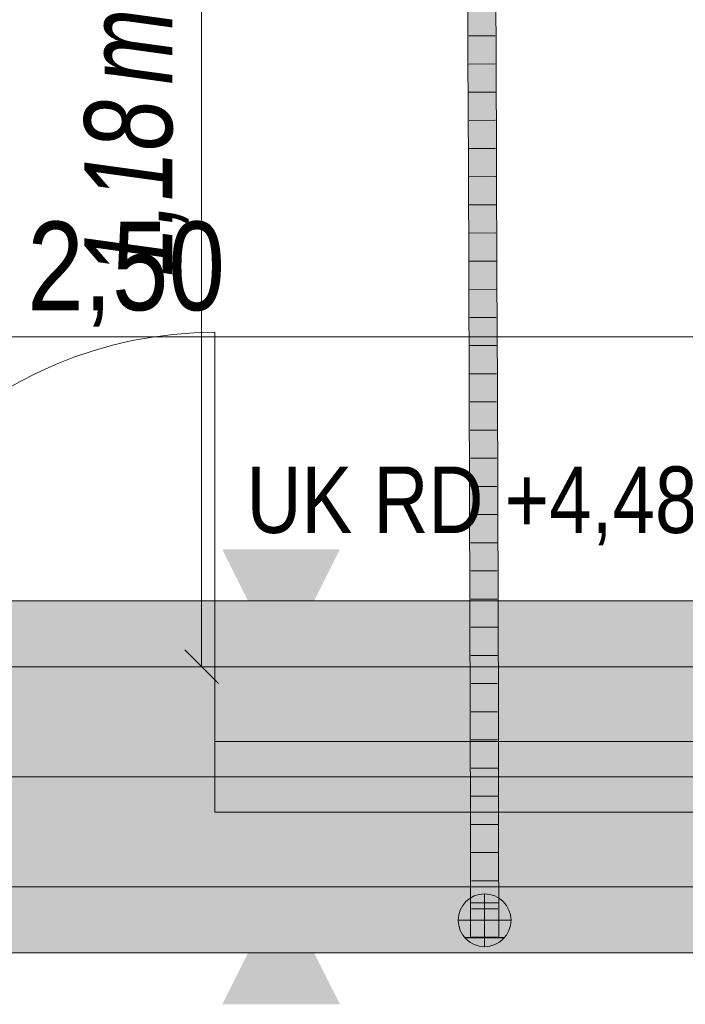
# Model space of a CAD drawing. Extents: x -620 to 300, y 62 to 1162.
# Tile 135 of 256: x -13 to 2, y 829 to 852. Entities that reach past the tile are written whole.
import ezdxf
from ezdxf.lldxf.tags import DXFTag

# ---------------------------------------------------------------- set-up
doc = ezdxf.new("R2010")
doc.units = 0
doc.layers.get('0').update_dxf_attribs({"lineweight": 13})
for name, color, linetype, lineweight, true_color in [('00_Beschriftung UZ', 3, 'Continuous', 35, 0x00ff00), ('30 -34 Innenwände- 4 Türen_Fenster', 7, 'Continuous', 15, 0x9955ff), ('30 -35 Decken- 1 Konstruktion-Träger- Stahlbeton', 7, 'Continuous', 13, 0x33aa00), ('30 -35 Decken- 2.1 Treppen Innen 2D', 7, 'Continuous', 9, 0x599559), ('70 -76 Bemaßung- 2 Allgemein', 9, 'Continuous', 5, 0x808080), ('E_Aussparung Bemaßung', 5, 'Continuous', 9, 0x0000ff), ('E_Leerrohr 25', 7, 'Continuous', 5, 0xff8000), ('E_Leerrohr 25-Shading', 7, 'Continuous', 9, 0xff8000), ('E_Leerrohr 32', 7, 'Continuous', 9, 0x00b300), ('E_Leerrohr 32-Shading', 7, 'Continuous', 9, 0x00b300), ('E_Leerrohrdose 32', 7, 'Continuous', 9, 0x99ff99), ('iwb_Schraffur_Unterzug', 7, 'Continuous', 5, 0xffffcc)]:
    doc.layers.add(name, color=color, linetype=linetype, lineweight=lineweight, true_color=true_color)
doc.layers.add('70 -71 Achsen- 1 Gebäudeachsen', color=7, linetype='STRICHPUNKT2-A06G94XR8I', lineweight=18)
doc.styles.get("Standard").update_dxf_attribs({"font": 'ARIALN.TTF'})
tags = doc.linetypes.add('fein_strichliert-A06G94XS8I', pattern=[4, 1, -2, 1]).pattern_tags.tags
tags[8:9] = [DXFTag(74, 4), DXFTag(75, 0), DXFTag(340, '0'), DXFTag(46, 0.0), DXFTag(50, 0.0), DXFTag(44, 0.0), DXFTag(45, 0.0)]
tags[6:7] = [DXFTag(74, 4), DXFTag(75, 0), DXFTag(340, '0'), DXFTag(46, 0.0), DXFTag(50, 0.0), DXFTag(44, 0.0), DXFTag(45, 0.0)]
tags[4:5] = [DXFTag(74, 4), DXFTag(75, 0), DXFTag(340, '0'), DXFTag(46, 0.0), DXFTag(50, 0.0), DXFTag(44, 0.0), DXFTag(45, 0.0)]
tags = doc.linetypes.add('STRICHPUNKT2', pattern=[12.7, 6.35, -3.175, 0, -3.175]).pattern_tags.tags
tags[10:11] = [DXFTag(74, 4), DXFTag(75, 0), DXFTag(340, '0'), DXFTag(46, 0.0), DXFTag(50, 0.0), DXFTag(44, 0.0), DXFTag(45, 0.0)]
tags[8:9] = [DXFTag(74, 4), DXFTag(75, 0), DXFTag(340, '0'), DXFTag(46, 0.0), DXFTag(50, 0.0), DXFTag(44, 0.0), DXFTag(45, 0.0)]
tags[6:7] = [DXFTag(74, 4), DXFTag(75, 0), DXFTag(340, '0'), DXFTag(46, 0.0), DXFTag(50, 0.0), DXFTag(44, 0.0), DXFTag(45, 0.0)]
tags[4:5] = [DXFTag(74, 4), DXFTag(75, 0), DXFTag(340, '0'), DXFTag(46, 0.0), DXFTag(50, 0.0), DXFTag(44, 0.0), DXFTag(45, 0.0)]
tags = doc.linetypes.add('STRICHPUNKT2-A06G94XR8I', pattern=[12.7, 6.35, -3.175, 0, -3.175]).pattern_tags.tags
tags[10:11] = [DXFTag(74, 4), DXFTag(75, 0), DXFTag(340, '0'), DXFTag(46, 0.0), DXFTag(50, 0.0), DXFTag(44, 0.0), DXFTag(45, 0.0)]
tags[8:9] = [DXFTag(74, 4), DXFTag(75, 0), DXFTag(340, '0'), DXFTag(46, 0.0), DXFTag(50, 0.0), DXFTag(44, 0.0), DXFTag(45, 0.0)]
tags[6:7] = [DXFTag(74, 4), DXFTag(75, 0), DXFTag(340, '0'), DXFTag(46, 0.0), DXFTag(50, 0.0), DXFTag(44, 0.0), DXFTag(45, 0.0)]
tags[4:5] = [DXFTag(74, 4), DXFTag(75, 0), DXFTag(340, '0'), DXFTag(46, 0.0), DXFTag(50, 0.0), DXFTag(44, 0.0), DXFTag(45, 0.0)]

# ---------------------------------------------------------------- blocks, each defined once
blk = doc.blocks.new('Shading-A06G94WX8I', base_point=(-2.389, 831.592))
at = {"layer": 'E_Leerrohr 25-Shading', "color": 31, "true_color": 0xecb67f}
for points in [[(-2.389, 831.592), (-2.669, 831.592), (-2.389, 830.804), (-2.669, 830.804)], [(-2.349, 830.804), (-2.349, 831.592), (-2.389, 830.804), (-2.389, 831.592)], [(-2.029, 831.592), (-2.349, 831.592), (-2.029, 830.804), (-2.349, 830.804)]]:
    blk.add_solid(points, dxfattribs=at)
at = {"layer": 'E_Leerrohr 25-Shading', "color": 43, "true_color": 0xd7ab7f}
for points in [[(-2.667, 830.804), (-2.799, 830.804), (-2.667, 830.792), (-2.799, 830.792)], [(-2.014, 830.804), (-2.03, 830.804), (-2.014, 830.792), (-2.03, 830.792)], [(-1.965, 830.792), (-1.965, 830.804), (-2.014, 830.792), (-2.014, 830.804)], [(-1.899, 830.792), (-1.899, 830.804), (-1.965, 830.792), (-1.965, 830.804)]]:
    blk.add_solid(points, dxfattribs=at)
at = {"layer": 'E_Leerrohr 25-Shading', "color": 31, "true_color": 0xfabd7f}
for points in [[(-2.51, 830.804), (-2.667, 830.804), (-2.51, 830.792), (-2.667, 830.792)], [(-2.497, 830.792), (-2.497, 830.804), (-2.51, 830.792), (-2.51, 830.804)], [(-2.497, 830.792), (-2.389, 830.792), (-2.497, 830.804), (-2.389, 830.804)], [(-2.389, 830.792), (-2.349, 830.792), (-2.389, 830.804), (-2.349, 830.804)], [(-2.03, 830.804), (-2.349, 830.804), (-2.03, 830.792), (-2.349, 830.792)]]:
    blk.add_solid(points, dxfattribs=at)
blk = doc.blocks.new('Shading-A06G94WZ8I', base_point=(-2.405, 830.804))
at = {"layer": 'E_Leerrohr 32-Shading', "color": 83, "true_color": 0x7fbd7f}
for points in [[(-2.727, 853.369), (-2.736, 853.369), (-2.713, 850.861), (-2.728, 850.861)], [(-2.634, 850.862), (-2.642, 853.369), (-2.713, 850.861), (-2.727, 853.369)], [(-2.144, 853.37), (-2.19, 853.37), (-2.13, 850.863), (-2.182, 850.863)], [(-2.088, 850.863), (-2.096, 853.371), (-2.13, 850.863), (-2.144, 853.37)], [(-2.713, 850.861), (-2.728, 850.861), (-2.697, 848.354), (-2.718, 848.354)], [(-2.625, 848.354), (-2.634, 850.862), (-2.697, 848.354), (-2.713, 850.861)], [(-2.13, 850.863), (-2.182, 850.863), (-2.114, 848.356), (-2.172, 848.356)], [(-2.078, 848.356), (-2.088, 850.863), (-2.114, 848.356), (-2.13, 850.863)], [(-2.697, 848.354), (-2.718, 848.354), (-2.68, 845.847), (-2.709, 845.847)], [(-2.615, 845.847), (-2.625, 848.354), (-2.68, 845.847), (-2.697, 848.354)], [(-2.114, 848.356), (-2.172, 848.356), (-2.097, 845.849), (-2.162, 845.849)], [(-2.069, 845.849), (-2.078, 848.356), (-2.097, 845.849), (-2.114, 848.356)], [(-2.68, 845.847), (-2.709, 845.847), (-2.663, 843.339), (-2.699, 843.339)], [(-2.605, 843.34), (-2.615, 845.847), (-2.663, 843.339), (-2.68, 845.847)], [(-2.097, 845.849), (-2.162, 845.849), (-2.08, 843.342), (-2.152, 843.341)], [(-2.059, 843.342), (-2.069, 845.849), (-2.08, 843.342), (-2.097, 845.849)], [(-2.663, 843.339), (-2.699, 843.339), (-2.648, 840.832), (-2.689, 840.832)], [(-2.596, 840.833), (-2.605, 843.34), (-2.648, 840.832), (-2.663, 843.339)], [(-2.08, 843.342), (-2.152, 843.341), (-2.064, 840.834), (-2.143, 840.834)], [(-2.049, 840.834), (-2.059, 843.342), (-2.064, 840.834), (-2.08, 843.342)], [(-2.648, 840.832), (-2.689, 840.832), (-2.634, 838.325), (-2.681, 838.325)], [(-2.587, 838.325), (-2.596, 840.833), (-2.634, 838.325), (-2.648, 840.832)], [(-2.064, 840.834), (-2.143, 840.834), (-2.05, 838.327), (-2.135, 838.327)], [(-2.041, 838.327), (-2.049, 840.834), (-2.05, 838.327), (-2.064, 840.834)], [(-2.634, 838.325), (-2.681, 838.325), (-2.622, 835.818), (-2.675, 835.818)], [(-2.581, 835.818), (-2.587, 838.325), (-2.622, 835.818), (-2.634, 838.325)], [(-2.05, 838.327), (-2.135, 838.327), (-2.039, 835.819), (-2.128, 835.819)], [(-2.035, 835.819), (-2.041, 838.327), (-2.039, 835.819), (-2.05, 838.327)], [(-2.622, 835.818), (-2.675, 835.818), (-2.615, 833.311), (-2.67, 833.311)], [(-2.577, 833.311), (-2.581, 835.818), (-2.615, 833.311), (-2.622, 835.818)], [(-2.039, 835.819), (-2.128, 835.819), (-2.031, 833.312), (-2.124, 833.312)], [(-2.03, 833.312), (-2.035, 835.819), (-2.031, 833.312), (-2.039, 835.819)], [(-2.577, 833.311), (-2.67, 833.311), (-2.575, 830.804), (-2.669, 830.804)], [(-2.029, 830.804), (-2.031, 833.312), (-2.122, 830.804), (-2.124, 833.312)], [(-2.029, 830.804), (-2.03, 833.312), (-2.031, 833.312)]]:
    blk.add_solid(points, dxfattribs=at)
at = {"layer": 'E_Leerrohr 32-Shading', "color": 83, "true_color": 0x7fd57f}
for points in [[(-2.627, 850.862), (-2.636, 853.369), (-2.633, 850.862), (-2.642, 853.369)], [(-2.642, 853.369), (-2.634, 850.862), (-2.633, 850.862)], [(-2.617, 850.862), (-2.624, 853.369), (-2.627, 850.862), (-2.636, 853.369)], [(-2.601, 850.862), (-2.605, 853.369), (-2.617, 850.862), (-2.624, 853.369)], [(-2.578, 850.862), (-2.578, 853.369), (-2.601, 850.862), (-2.605, 853.369)], [(-2.578, 850.862), (-2.443, 850.862), (-2.578, 853.369), (-2.437, 853.37)], [(-2.443, 850.862), (-2.422, 850.862), (-2.437, 853.37), (-2.425, 853.37)], [(-2.408, 850.862), (-2.416, 853.37), (-2.422, 850.862), (-2.425, 853.37)], [(-2.368, 853.37), (-2.416, 853.37), (-2.366, 850.862), (-2.408, 850.862)], [(-2.366, 850.862), (-2.307, 850.863), (-2.368, 853.37), (-2.301, 853.37)], [(-2.307, 850.863), (-2.182, 850.863), (-2.301, 853.37), (-2.19, 853.37)], [(-2.633, 850.862), (-2.634, 850.862), (-2.623, 848.354), (-2.625, 848.354)], [(-2.619, 848.354), (-2.627, 850.862), (-2.623, 848.354), (-2.633, 850.862)], [(-2.611, 848.354), (-2.617, 850.862), (-2.619, 848.354), (-2.627, 850.862)], [(-2.598, 848.354), (-2.601, 850.862), (-2.611, 848.354), (-2.617, 850.862)], [(-2.578, 848.354), (-2.578, 850.862), (-2.598, 848.354), (-2.601, 850.862)], [(-2.578, 848.354), (-2.45, 848.355), (-2.578, 850.862), (-2.443, 850.862)], [(-2.45, 848.355), (-2.42, 848.355), (-2.443, 850.862), (-2.422, 850.862)], [(-2.398, 848.355), (-2.408, 850.862), (-2.42, 848.355), (-2.422, 850.862)], [(-2.366, 850.862), (-2.408, 850.862), (-2.363, 848.355), (-2.398, 848.355)], [(-2.363, 848.355), (-2.313, 848.355), (-2.366, 850.862), (-2.307, 850.863)], [(-2.313, 848.355), (-2.172, 848.356), (-2.307, 850.863), (-2.182, 850.863)], [(-2.623, 848.354), (-2.625, 848.354), (-2.614, 845.847), (-2.615, 845.847)], [(-2.612, 845.847), (-2.619, 848.354), (-2.614, 845.847), (-2.623, 848.354)], [(-2.606, 845.847), (-2.611, 848.354), (-2.612, 845.847), (-2.619, 848.354)], [(-2.595, 845.847), (-2.598, 848.354), (-2.606, 845.847), (-2.611, 848.354)], [(-2.578, 845.847), (-2.578, 848.354), (-2.595, 845.847), (-2.598, 848.354)], [(-2.578, 845.847), (-2.457, 845.848), (-2.578, 848.354), (-2.45, 848.355)], [(-2.457, 845.848), (-2.417, 845.848), (-2.45, 848.355), (-2.42, 848.355)], [(-2.389, 845.848), (-2.398, 848.355), (-2.417, 845.848), (-2.42, 848.355)], [(-2.363, 848.355), (-2.398, 848.355), (-2.36, 845.848), (-2.389, 845.848)], [(-2.36, 845.848), (-2.32, 845.848), (-2.363, 848.355), (-2.313, 848.355)], [(-2.32, 845.848), (-2.162, 845.849), (-2.313, 848.355), (-2.172, 848.356)], [(-2.612, 845.847), (-2.615, 845.847), (-2.604, 843.34), (-2.605, 843.34)], [(-2.6, 843.34), (-2.606, 845.847), (-2.604, 843.34), (-2.612, 845.847)], [(-2.592, 843.34), (-2.595, 845.847), (-2.6, 843.34), (-2.606, 845.847)], [(-2.578, 843.34), (-2.578, 845.847), (-2.592, 843.34), (-2.595, 845.847)], [(-2.578, 843.34), (-2.464, 843.34), (-2.578, 845.847), (-2.457, 845.848)], [(-2.464, 843.34), (-2.414, 843.34), (-2.457, 845.848), (-2.417, 845.848)], [(-2.379, 843.341), (-2.389, 845.848), (-2.414, 843.34), (-2.417, 845.848)], [(-2.36, 845.848), (-2.389, 845.848), (-2.357, 843.341), (-2.379, 843.341)], [(-2.357, 843.341), (-2.327, 843.341), (-2.36, 845.848), (-2.32, 845.848)], [(-2.327, 843.341), (-2.152, 843.341), (-2.32, 845.848), (-2.162, 845.849)], [(-2.604, 843.34), (-2.605, 843.34), (-2.596, 840.833)], [(-2.594, 840.833), (-2.6, 843.34), (-2.596, 840.833), (-2.604, 843.34)], [(-2.588, 840.833), (-2.592, 843.34), (-2.594, 840.833), (-2.6, 843.34)], [(-2.578, 840.833), (-2.578, 843.34), (-2.588, 840.833), (-2.592, 843.34)], [(-2.578, 840.833), (-2.47, 840.833), (-2.578, 843.34), (-2.464, 843.34)], [(-2.47, 840.833), (-2.411, 840.833), (-2.464, 843.34), (-2.414, 843.34)], [(-2.369, 840.833), (-2.379, 843.341), (-2.411, 840.833), (-2.414, 843.34)], [(-2.357, 843.341), (-2.379, 843.341), (-2.355, 840.833), (-2.369, 840.833)], [(-2.143, 840.834), (-2.152, 843.341), (-2.355, 840.833), (-2.357, 843.341)], [(-2.594, 840.833), (-2.596, 840.833), (-2.587, 838.325)], [(-2.585, 838.325), (-2.588, 840.833), (-2.587, 838.325), (-2.594, 840.833)], [(-2.578, 838.325), (-2.578, 840.833), (-2.585, 838.325), (-2.588, 840.833)], [(-2.578, 838.325), (-2.476, 838.326), (-2.578, 840.833), (-2.47, 840.833)], [(-2.476, 838.326), (-2.409, 838.326), (-2.47, 840.833), (-2.411, 840.833)], [(-2.361, 838.326), (-2.369, 840.833), (-2.409, 838.326), (-2.411, 840.833)], [(-2.355, 840.833), (-2.369, 840.833), (-2.352, 838.326), (-2.361, 838.326)], [(-2.135, 838.327), (-2.143, 840.834), (-2.352, 838.326), (-2.355, 840.833)], [(-2.585, 838.325), (-2.587, 838.325), (-2.581, 835.818)], [(-2.578, 835.818), (-2.578, 838.325), (-2.581, 835.818), (-2.585, 838.325)], [(-2.578, 835.818), (-2.481, 835.818), (-2.578, 838.325), (-2.476, 838.326)], [(-2.481, 835.818), (-2.407, 835.819), (-2.476, 838.326), (-2.409, 838.326)], [(-2.355, 835.819), (-2.361, 838.326), (-2.407, 835.819), (-2.409, 838.326)], [(-2.135, 838.327), (-2.361, 838.326), (-2.128, 835.819), (-2.355, 835.819)], [(-2.578, 835.818), (-2.581, 835.818), (-2.577, 833.311)], [(-2.577, 833.311), (-2.484, 833.311), (-2.578, 835.818), (-2.481, 835.818)], [(-2.484, 833.311), (-2.406, 833.311), (-2.481, 835.818), (-2.407, 835.819)], [(-2.35, 833.311), (-2.355, 835.819), (-2.406, 833.311), (-2.407, 835.819)], [(-2.128, 835.819), (-2.355, 835.819), (-2.124, 833.312), (-2.35, 833.311)], [(-2.484, 833.311), (-2.577, 833.311), (-2.485, 830.804), (-2.575, 830.804)], [(-2.405, 830.804), (-2.406, 833.311), (-2.485, 830.804), (-2.484, 833.311)], [(-2.349, 830.804), (-2.35, 833.311), (-2.405, 830.804), (-2.406, 833.311)], [(-2.124, 833.312), (-2.35, 833.311), (-2.122, 830.804), (-2.349, 830.804)]]:
    blk.add_solid(points, dxfattribs=at)
blk = doc.blocks.new('Referenz-A06G94XT8I')
at = {"layer": '00_Beschriftung UZ', "color": 0, "lineweight": -2}
for points in [[(-8.307, 839.624), (-6.975, 836.953), (-5.637, 839.622)], [(-8.307, 829.283), (-6.975, 831.953), (-5.637, 829.285)]]:
    blk.add_solid(points, dxfattribs=at)
at = {"layer": '30 -34 Innenwände- 4 Türen_Fenster', "color": 0, "linetype": 'fein_strichliert-A06G94XS8I', "lineweight": -2, "ltscale": 0.13}
for p, q in [((-8.48, 835.253), (-8.48, 844.553)), ((-35.58, 836.953), (14.42, 836.953)), ((-35.58, 831.953), (14.42, 831.953))]:
    blk.add_line(p, q, dxfattribs=at)
at = {"layer": '30 -34 Innenwände- 4 Türen_Fenster', "color": 0, "linetype": 'Continuous', "lineweight": -2, "ltscale": 0.13}
for p, q in [((-8.48, 835.253), (14.42, 835.253)), ((-8.48, 833.653), (-8.48, 835.253)), ((14.42, 833.653), (-8.48, 833.653))]:
    blk.add_line(p, q, dxfattribs=at)
at = {"layer": '30 -34 Innenwände- 4 Türen_Fenster', "color": 0, "linetype": 'fein_strichliert-A06G94XS8I', "lineweight": -2, "ltscale": 0.13}
blk.add_ellipse((-8.48, 835.253), major_axis=(0, 9.3), ratio=1, start_param=0, end_param=1.570796, dxfattribs=at)
at = {"layer": '30 -35 Decken- 1 Konstruktion-Träger- Stahlbeton', "color": 0, "linetype": 'fein_strichliert-A06G94XS8I', "lineweight": -2, "ltscale": 0.13}
for p, q in [((35.42, 838.453), (-45.58, 838.453)), ((35.42, 830.453), (-45.58, 830.453))]:
    blk.add_line(p, q, dxfattribs=at)
at = {"layer": '30 -35 Decken- 2.1 Treppen Innen 2D', "color": 0, "linetype": 'fein_strichliert-A06G94XS8I', "lineweight": -2, "ltscale": 0.13}
blk.add_line((-40.58, 836.953), (36.92, 836.953), dxfattribs=at)
at = {"layer": '70 -71 Achsen- 1 Gebäudeachsen', "color": 0, "linetype": 'STRICHPUNKT2-A06G94XR8I', "lineweight": -2, "ltscale": 0.13}
blk.add_line((-538.631, 834.453), (76.501, 834.453), dxfattribs=at)
at = {"layer": '70 -76 Bemaßung- 2 Allgemein', "color": 0, "linetype": 'Continuous', "lineweight": -2, "ltscale": 0.13}
blk.add_line((13.36, 844.453), (-34.519, 844.453), dxfattribs=at)
at = {"layer": '00_Beschriftung UZ', "color": 0, "linetype": 'ByBlock', "lineweight": -2, "ltscale": 0.13, "insert": (-7.756, 841.504), "char_height": 1.51033, "attachment_point": 1}
blk.add_mtext('{\\fArial Narrow;UK RD +4,48m/4,48m}', dxfattribs=at)
at = {"layer": '70 -76 Bemaßung- 2 Allgemein', "color": 0, "linetype": 'Continuous', "lineweight": -2, "ltscale": 0.13, "insert": (-12.738, 847.069), "char_height": 2.01377, "attachment_point": 1}
blk.add_mtext('{\\fArial Narrow;2,50}', dxfattribs=at)
blk = doc.blocks.new('Referenz-A06G94XV8I')
at = {"layer": 'iwb_Schraffur_Unterzug', "linetype": 'Continuous', "ltscale": 0.13}
for points in [[(-538.631, 838.453), (76.501, 838.453), (76.501, 837.533)], [(-538.631, 838.453), (76.501, 837.533), (-538.631, 836.285)], [(-538.631, 836.285), (76.501, 837.533), (76.501, 831.374)], [(-538.631, 836.285), (76.501, 831.374), (-538.631, 832.622)], [(-538.631, 832.622), (76.501, 831.374), (76.501, 830.453)], [(-538.631, 832.622), (76.501, 830.453), (-538.631, 830.453)]]:
    blk.add_solid(points, dxfattribs=at)
blk = doc.blocks.new('Enddeckel-A06G950X8I')
at = {"color": 0, "linetype": 'ByBlock', "lineweight": -2, "ltscale": 0.13}
for p, q in [((-2.669, 831.592), (-2.669, 830.804)), ((-2.481, 831.592), (-2.669, 831.592)), ((-2.216, 831.592), (-2.481, 831.592)), ((-2.029, 831.592), (-2.216, 831.592)), ((-2.029, 830.804), (-2.029, 831.592)), ((-2.799, 830.804), (-2.799, 830.792)), ((-2.535, 830.804), (-2.799, 830.804)), ((-2.535, 830.792), (-2.799, 830.792)), ((-2.481, 830.804), (-2.669, 830.804)), ((-2.162, 830.804), (-2.535, 830.804)), ((-2.162, 830.792), (-2.535, 830.792)), ((-2.216, 830.804), (-2.481, 830.804)), ((-2.029, 830.804), (-2.216, 830.804)), ((-1.899, 830.804), (-2.162, 830.804)), ((-1.899, 830.792), (-2.162, 830.792)), ((-1.899, 830.792), (-1.899, 830.804))]:
    blk.add_line(p, q, dxfattribs=at)
at = {"color": 0, "linetype": 'STRICHPUNKT2', "lineweight": 5, "ltscale": 0.13}
blk.add_line((-2.349, 830.804), (-2.349, 831.592), dxfattribs=at)
blk = doc.blocks.new('Kreis-A06G950Z8I')
at = {"color": 0, "linetype": 'ByBlock', "lineweight": -2, "ltscale": 0.13}
blk.add_circle((-2.349, 831.192), 0.6, dxfattribs=at)
blk = doc.blocks.new('Flexrohr-A06G951D8I')
at = {"color": 0, "linetype": 'ByBlock', "lineweight": -2, "ltscale": 0.13}
for p, q in [((-2.736, 853.369), (-2.728, 850.861)), ((-2.096, 853.371), (-2.088, 850.863)), ((-2.71, 851.29), (-2.108, 851.292)), ((-2.728, 850.861), (-2.718, 848.354)), ((-2.088, 850.863), (-2.078, 848.356)), ((-2.708, 850.65), (-2.106, 850.653)), ((-2.705, 850.01), (-2.104, 850.013)), ((-2.703, 849.37), (-2.101, 849.373)), ((-2.701, 848.73), (-2.099, 848.733)), ((-2.718, 848.354), (-2.709, 845.847)), ((-2.078, 848.356), (-2.069, 845.849)), ((-2.698, 848.09), (-2.097, 848.093)), ((-2.696, 847.45), (-2.094, 847.453)), ((-2.693, 846.81), (-2.092, 846.813)), ((-2.691, 846.17), (-2.089, 846.173)), ((-2.709, 845.847), (-2.699, 843.339)), ((-2.069, 845.849), (-2.059, 843.342)), ((-2.688, 845.53), (-2.087, 845.533)), ((-2.686, 844.89), (-2.084, 844.893)), ((-2.683, 844.25), (-2.082, 844.253)), ((-2.681, 843.61), (-2.079, 843.613)), ((-2.699, 843.339), (-2.689, 840.832)), ((-2.059, 843.342), (-2.049, 840.834)), ((-2.678, 842.97), (-2.077, 842.973)), ((-2.676, 842.33), (-2.074, 842.333)), ((-2.673, 841.69), (-2.072, 841.693)), ((-2.689, 840.832), (-2.681, 838.325)), ((-2.671, 841.05), (-2.069, 841.053)), ((-2.049, 840.834), (-2.041, 838.327)), ((-2.669, 840.41), (-2.067, 840.413)), ((-2.667, 839.771), (-2.065, 839.773)), ((-2.665, 839.131), (-2.063, 839.132)), ((-2.663, 838.491), (-2.061, 838.492)), ((-2.681, 838.325), (-2.675, 835.818)), ((-2.041, 838.327), (-2.035, 835.819)), ((-2.661, 837.851), (-2.059, 837.852)), ((-2.659, 837.211), (-2.057, 837.212)), ((-2.657, 836.571), (-2.056, 836.572)), ((-2.656, 835.931), (-2.054, 835.932)), ((-2.675, 835.818), (-2.67, 833.311)), ((-2.035, 835.819), (-2.03, 833.312)), ((-2.654, 835.291), (-2.053, 835.292)), ((-2.653, 834.651), (-2.052, 834.652)), ((-2.652, 834.011), (-2.051, 834.012)), ((-2.67, 833.311), (-2.669, 830.804)), ((-2.651, 833.371), (-2.05, 833.372)), ((-2.03, 833.312), (-2.029, 830.804)), ((-2.651, 832.731), (-2.049, 832.732)), ((-2.65, 832.091), (-2.049, 832.092)), ((-2.65, 831.451), (-2.048, 831.452)), ((-2.669, 830.804), (-2.029, 830.804)), ((-2.649, 830.812), (-2.048, 830.812))]:
    blk.add_line(p, q, dxfattribs=at)
blk = doc.blocks.new('Maß-A06G954L8I')
at = {"color": 0, "linetype": 'ByBlock', "lineweight": -2, "ltscale": 0.13}
for p, q in [((-8.779, 860.503), (-8.779, 836.953)), ((-8.397, 836.572), (-9.16, 837.335)), ((-9.379, 836.953), (-7.779, 836.953))]:
    blk.add_line(p, q, dxfattribs=at)
at = {"color": 0, "linetype": 'ByBlock', "lineweight": -2, "ltscale": 0.13, "char_height": 2, "attachment_point": 1, "rotation": 90}
for s, insert in [('{\\W0.9;\\fArial Narrow|b0|i1;m}', (-11.445, 850.187)), ('{\\W0.9;\\fArial Narrow|b0|i1;1,18 }', (-11.445, 845.819))]:
    blk.add_mtext(s, dxfattribs=dict(at, insert=insert))

msp = doc.modelspace()

# ---------------------------------------------------------------- linework, layer by layer
at = {"layer": 'E_Leerrohrdose 32', "ltscale": 0.13}
for p, q in [((-2.349, 830.592), (-2.349, 831.792)), ((-2.949, 831.192), (-1.749, 831.192))]:
    msp.add_line(p, q, dxfattribs=at)

# ---------------------------------------------------------------- block references
at = {"color": 8, "lineweight": 13, "ltscale": 0.13, "true_color": 0x808080}
msp.add_blockref('Referenz-A06G94XT8I', (0, 0), dxfattribs=at)
at = {"color": 8, "lineweight": 25, "ltscale": 0.25, "true_color": 0x808080}
msp.add_blockref('Referenz-A06G94XV8I', (0, 0), dxfattribs=at)
at = {"layer": 'E_Aussparung Bemaßung', "ltscale": 0.13}
msp.add_blockref('Maß-A06G954L8I', (0, 0), dxfattribs=at)
at = {"layer": 'E_Leerrohr 25'}
msp.add_blockref('Shading-A06G94WX8I', (-2.389, 831.592), dxfattribs=at)
at = {"layer": 'E_Leerrohr 25', "color": 150, "ltscale": 0.13, "true_color": 0x0099ff}
msp.add_blockref('Enddeckel-A06G950X8I', (0, 0), dxfattribs=at)
at = {"layer": 'E_Leerrohr 32'}
msp.add_blockref('Shading-A06G94WZ8I', (-2.405, 830.804), dxfattribs=at)
at = {"layer": 'E_Leerrohr 32', "ltscale": 0.13}
msp.add_blockref('Flexrohr-A06G951D8I', (0, 0), dxfattribs=at)
at = {"layer": 'E_Leerrohrdose 32', "ltscale": 0.13}
msp.add_blockref('Kreis-A06G950Z8I', (0, 0), dxfattribs=at)

doc.saveas('drawing.dxf')
